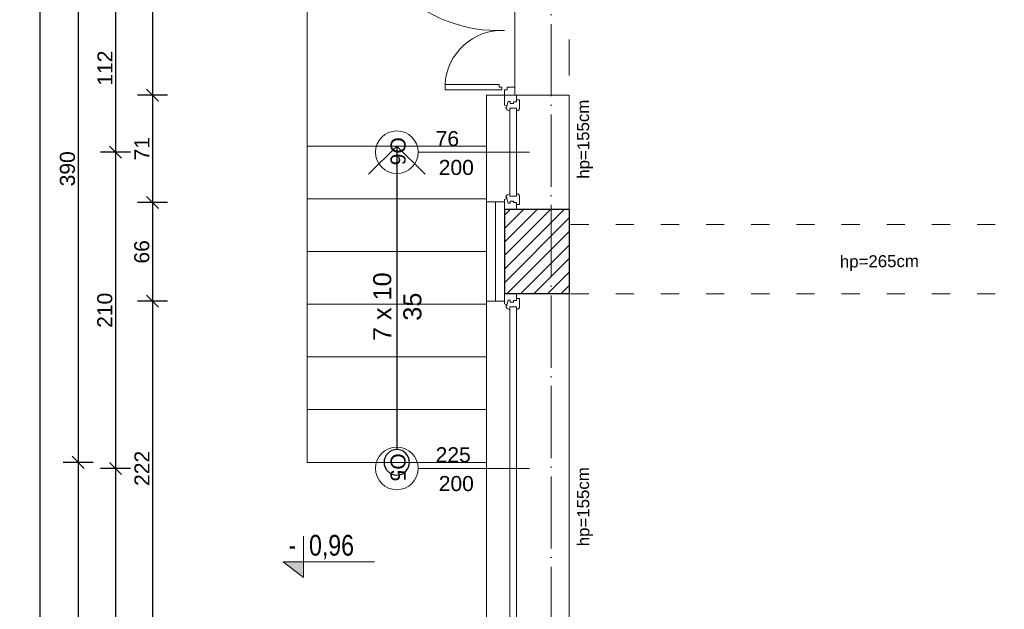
# Model space of a CAD drawing. Header units: millimetres. Extents: x -2720 to 125583, y -8970 to 34912.
# Tile 38 of 105: x 12971 to 13625, y 19042 to 19434. Entities that reach past the tile are written whole.
import ezdxf
from ezdxf.enums import TextEntityAlignment as Align

# ---------------------------------------------------------------- set-up
doc = ezdxf.new("R2010")
doc.units = ezdxf.units.MM
for name, pattern in [('ACAD_ISO03W100', [30, 12, -18]), ('ACAD_ISO04W100', [30, 24, -3, 0, -3]), ('DASHED', [19.05, 12.7, -6.35])]:
    doc.linetypes.add(name, pattern=pattern)
doc.layers.add('A_HATCH', color=7, linetype='Continuous', lineweight=5, true_color=0x999999)
doc.layers.add('A_IZOLEACJA TERMI_PROJEKTOWANA', color=7, linetype='Continuous', lineweight=15, true_color=0x0089b6)
for name, color, linetype, lineweight in [('A_KONST_ISTNIEJĄCE', 83, 'Continuous', 25), ('A_OPISY', 40, 'Continuous', 9), ('A_OSIE KONSTRUKCYJNE', 150, 'ACAD_ISO04W100', 5), ('A_STOLARKA OKIENNA', 141, 'Continuous', 15), ('A_TEKST', 7, 'Continuous', 15), ('A_WIDOK', 141, 'Continuous', 13), ('A_WIDOK-NAD', 221, 'DASHED', 13), ('A_WYMIAROWANIE', 7, 'Continuous', 9)]:
    doc.layers.add(name, color=color, linetype=linetype, lineweight=lineweight)
doc.layers.add('A_NIEWIDOCZNE  POMOCNICZE', color=252, linetype='ACAD_ISO03W100', lineweight=5, plot=False)
doc.layers.add('AA OPISY', color=40, linetype='Continuous')
doc.styles.add('APLUS', font='arial.ttf', dxfattribs={"width": 0.6})
doc.styles.get("Standard").update_dxf_attribs({"font": 'arial.ttf'})
doc.linetypes.add('BATTING', pattern='A,0.0001,-0.1,[134,ltypeshp.shx,S=0.1,R=0,X=-0.1,Y=0],-0.2,[134,ltypeshp.shx,S=0.1,R=180,X=0.1,Y=0],-0.1', length=0.4001)
doc.dimstyles.new('1 do 100', dxfattribs={"dimtxt": 10, "dimasz": 8, "dimexe": 10, "dimexo": 10, "dimgap": 2, "dimtad": 1, "dimdec": 0, "dimtxsty": 'Standard', "dimblk": 'OBLIQUE', "dimcen": 2.5, "dimadec": 0, "dimazin": 0, "dimtfac": 1, "dimtdec": 0, "dimtmove": 0, "dimatfit": 3, "dimldrblk": 'OBLIQUE', "dimfxl": 10, "dimfxlon": 1, "dimarcsym": 0})

# ---------------------------------------------------------------- blocks, each defined once
blk = doc.blocks.new('*U140')
at = {"color": 144}
for p, q in [((118, 0), (118, -8)), ((118, 0), (124.68, 0)), ((118, 0), (118, -8)), ((124.68, 0), (125.26, -1.55)), ((187.32, 0), (186.74, -1.55)), ((194, 0), (187.32, 0)), ((194, 0), (194, -8)), ((122.24, -2.4), (125.26, -1.55)), ((122.24, -3.73), (122.24, -2.4)), ((123.61, -3.73), (122.24, -3.73)), ((122.59, -8), (122.59, -6.06)), ((122.59, -6.06), (123.61, -6.06)), ((123.61, -6.06), (123.61, -3.73)), ((125.26, -1.55), (126.11, -1.55)), ((126.11, -1.55), (126.01, -1.01)), ((126.75, -7.98), (126.75, -3.66)), ((126.75, -3.66), (128.38, -3.66)), ((185.25, -3.66), (183.62, -3.66)), ((185.25, -7.98), (185.25, -3.66)), ((185.89, -1.55), (185.99, -1.01)), ((186.74, -1.55), (185.89, -1.55)), ((189.76, -2.4), (186.74, -1.55)), ((188.39, -6.06), (188.39, -3.73)), ((188.39, -3.73), (189.76, -3.73)), ((189.41, -6.06), (188.39, -6.06)), ((189.41, -8), (189.41, -6.06)), ((189.76, -3.73), (189.76, -2.4)), ((118, -8), (121.2, -8)), ((121.2, -8), (121.2, -9.92)), ((121.2, -8), (122.59, -8)), ((121.2, -9.92), (127.06, -9.92)), ((128.34, -7.98), (126.75, -7.98)), ((128.34, -9.03), (128.34, -7.98)), ((183.66, -9.03), (183.66, -7.98)), ((183.66, -7.98), (185.25, -7.98)), ((190.8, -9.92), (184.94, -9.92)), ((190.8, -8), (189.41, -8)), ((194, -8), (190.8, -8)), ((190.8, -8), (190.8, -9.92))]:
    blk.add_line(p, q, dxfattribs=at)
blk.add_lwpolyline([(126.75, -3.66), (185.25, -3.66), (185.25, -7.98), (126.75, -7.98)], close=True, dxfattribs=at)
for centre, radius, start, end in [((125.87, -3.52), 2.51, 356.81051, 86.81051), ((186.13, -3.52), 2.51, 93.18949, 183.18949), ((126.97, -8.42), 1.5, 273.35533, 335.68535), ((185.03, -8.42), 1.5, 204.31465, 266.64467)]:
    blk.add_arc(centre, radius, start, end, dxfattribs=at)
blk = doc.blocks.new('*U141')
at = {"color": 144}
for p, q in [((-26, 0), (-26, -8)), ((-26, 0), (-19.32, 0)), ((-26, 0), (-26, -8)), ((-19.32, 0), (-18.74, -1.55)), ((199.32, 0), (198.74, -1.55)), ((206, 0), (199.32, 0)), ((206, 0), (206, -8)), ((-21.76, -2.4), (-18.74, -1.55)), ((-21.76, -3.73), (-21.76, -2.4)), ((-20.39, -3.73), (-21.76, -3.73)), ((-21.41, -8), (-21.41, -6.06)), ((-21.41, -6.06), (-20.39, -6.06)), ((-20.39, -6.06), (-20.39, -3.73)), ((-18.74, -1.55), (-17.89, -1.55)), ((-17.89, -1.55), (-17.99, -1.01)), ((-17.25, -7.98), (-17.25, -3.66)), ((-17.25, -3.66), (-15.62, -3.66)), ((197.25, -3.66), (195.62, -3.66)), ((197.25, -7.98), (197.25, -3.66)), ((197.89, -1.55), (197.99, -1.01)), ((198.74, -1.55), (197.89, -1.55)), ((201.76, -2.4), (198.74, -1.55)), ((200.39, -6.06), (200.39, -3.73)), ((200.39, -3.73), (201.76, -3.73)), ((201.41, -6.06), (200.39, -6.06)), ((201.41, -8), (201.41, -6.06)), ((201.76, -3.73), (201.76, -2.4)), ((-26, -8), (-22.8, -8)), ((-22.8, -8), (-22.8, -9.92)), ((-22.8, -8), (-21.41, -8)), ((-22.8, -9.92), (-16.94, -9.92)), ((-15.66, -7.98), (-17.25, -7.98)), ((-15.66, -9.03), (-15.66, -7.98)), ((195.66, -9.03), (195.66, -7.98)), ((195.66, -7.98), (197.25, -7.98)), ((202.8, -9.92), (196.94, -9.92)), ((202.8, -8), (201.41, -8)), ((206, -8), (202.8, -8)), ((202.8, -8), (202.8, -9.92))]:
    blk.add_line(p, q, dxfattribs=at)
blk.add_lwpolyline([(-17.25, -3.66), (197.25, -3.66), (197.25, -7.98), (-17.25, -7.98)], close=True, dxfattribs=at)
for centre, radius, start, end in [((-18.13, -3.52), 2.51, 356.81051, 86.81051), ((198.13, -3.52), 2.51, 93.18949, 183.18949), ((-17.03, -8.42), 1.5, 273.35533, 335.68535), ((197.03, -8.42), 1.5, 204.31465, 266.64467)]:
    blk.add_arc(centre, radius, start, end, dxfattribs=at)
blk = doc.blocks.new('WARTOŚĆ')
at = {"layer": 'A_OPISY', "color": 144}
blk.add_line((0, 0), (0, 73.97), dxfattribs=at)
blk.add_circle((0, 88.12), 14.15, dxfattribs=at)
blk.add_attdef('OZ', (-9.99, 82.42), '', height=10, dxfattribs=at)
for tag, p in [('S', (-4.03, 32.64)), ('H', (15.09, 32.64))]:
    blk.add_attdef(tag, p, '', height=10, rotation=90, dxfattribs=at)
blk = doc.blocks.new('*U121')
at = {"layer": 'AA OPISY'}
for q in [(46.47, 18.82), (-136.57, 0), (46.47, -18.82)]:
    blk.add_line((65, 0), q, dxfattribs=at)
blk.add_circle((-145, 0), 8.43, dxfattribs=at)
blk = doc.blocks.new('*U8')
blk.add_hatch(color=256).paths.add_polyline_path([(0, 0.1532), (-0.198, 0.1532), (0, 0)])
blk.add_line((0, 0.1532), (0, 0.4))
blk.add_lwpolyline([(0, 0.1532), (0, 0), (-0.198, 0.1532), (0.6852, 0.1532)])
at = {"style": 'APLUS', "width": 0.8}
blk.add_attdef('%%P_0.00', text='', height=0.2, dxfattribs=at).set_placement((-0.1457, 0.1532), align=Align.BOTTOM_LEFT)
blk = doc.blocks.new('OSI')
at = {"layer": 'A_OSIE KONSTRUKCYJNE', "ltscale": 2}
blk.add_line((16364.03, 22227.01), (16364.03, 19966.92), dxfattribs=at)
blk = doc.blocks.new('_Oblique')
at = {"color": 0, "linetype": 'ByBlock', "lineweight": -2}
blk.add_line((-0.5, -0.5), (0.5, 0.5), dxfattribs=at)
blk = doc.blocks.new('*D310')
at = {"layer": 'A_WYMIAROWANIE', "color": 0, "lineweight": -2, "ltscale": 2, "transparency": 16777216}
for p, q in [((13069.54, 19527.66), (13049.54, 19527.66)), ((13059.54, 19527.66), (13059.54, 19383.66)), ((13069.54, 19383.66), (13049.54, 19383.66))]:
    blk.add_line(p, q, dxfattribs=at)
at = {"layer": 'Defpoints', "color": 0, "ltscale": 2, "transparency": 16777216}
for p in [(13281.26, 19527.66), (13059.54, 19383.66), (13308.76, 19383.66)]:
    blk.add_point(p, dxfattribs=at)
at = {"layer": 'A_WYMIAROWANIE', "color": 0, "lineweight": -2, "ltscale": 2, "transparency": 16777216, "xscale": 8, "yscale": 8, "zscale": 8}
for p, rotation in [((13059.54, 19527.66), 90), ((13059.54, 19383.66), 270)]:
    blk.add_blockref('_Oblique', p, dxfattribs=dict(at, rotation=rotation))
at = {"layer": 'A_WYMIAROWANIE', "color": 0, "ltscale": 2, "transparency": 16777216, "insert": (13052.52, 19455.66), "char_height": 10, "attachment_point": 5, "rotation": 90}
blk.add_mtext('144', dxfattribs=at)
blk = doc.blocks.new('*D311')
at = {"layer": 'A_WYMIAROWANIE', "color": 0, "lineweight": -2, "ltscale": 2, "transparency": 16777216}
for p, q in [((13069.54, 19383.66), (13049.54, 19383.66)), ((13059.54, 19383.66), (13059.54, 19312.3)), ((13069.54, 19312.3), (13049.54, 19312.3))]:
    blk.add_line(p, q, dxfattribs=at)
at = {"layer": 'Defpoints', "color": 0, "ltscale": 2, "transparency": 16777216}
for p in [(13308.76, 19383.66), (13059.54, 19312.3), (13287.26, 19312.3)]:
    blk.add_point(p, dxfattribs=at)
at = {"layer": 'A_WYMIAROWANIE', "color": 0, "lineweight": -2, "ltscale": 2, "transparency": 16777216, "xscale": 8, "yscale": 8, "zscale": 8}
for p, rotation in [((13059.54, 19383.66), 90), ((13059.54, 19312.3), 270)]:
    blk.add_blockref('_Oblique', p, dxfattribs=dict(at, rotation=rotation))
at = {"layer": 'A_WYMIAROWANIE', "color": 0, "ltscale": 2, "transparency": 16777216, "insert": (13052.52, 19347.98), "char_height": 10, "attachment_point": 5, "rotation": 90}
blk.add_mtext('71', dxfattribs=at)
blk = doc.blocks.new('*D312')
at = {"layer": 'A_WYMIAROWANIE', "color": 0, "lineweight": -2, "ltscale": 2, "transparency": 16777216}
for p, q in [((13069.54, 19312.3), (13049.54, 19312.3)), ((13059.54, 19312.3), (13059.54, 19246.66)), ((13069.54, 19246.66), (13049.54, 19246.66))]:
    blk.add_line(p, q, dxfattribs=at)
at = {"layer": 'Defpoints', "color": 0, "ltscale": 2, "transparency": 16777216}
for p in [(13287.26, 19312.3), (13059.54, 19246.66), (13281.26, 19246.66)]:
    blk.add_point(p, dxfattribs=at)
at = {"layer": 'A_WYMIAROWANIE', "color": 0, "lineweight": -2, "ltscale": 2, "transparency": 16777216, "xscale": 8, "yscale": 8, "zscale": 8}
for p, rotation in [((13059.54, 19312.3), 90), ((13059.54, 19246.66), 270)]:
    blk.add_blockref('_Oblique', p, dxfattribs=dict(at, rotation=rotation))
at = {"layer": 'A_WYMIAROWANIE', "color": 0, "ltscale": 2, "transparency": 16777216, "insert": (13052.44, 19279.48), "char_height": 10, "attachment_point": 5, "rotation": 90}
blk.add_mtext('66', dxfattribs=at)
blk = doc.blocks.new('*D313')
at = {"layer": 'A_WYMIAROWANIE', "color": 0, "lineweight": -2, "ltscale": 2, "transparency": 16777216}
for p, q in [((13069.54, 19246.66), (13049.54, 19246.66)), ((13059.54, 19246.66), (13059.54, 19024.66)), ((13069.54, 19024.66), (13049.54, 19024.66))]:
    blk.add_line(p, q, dxfattribs=at)
at = {"layer": 'Defpoints', "color": 0, "ltscale": 2, "transparency": 16777216}
for p in [(13281.26, 19246.66), (13059.54, 19024.66), (13281.26, 19024.66)]:
    blk.add_point(p, dxfattribs=at)
at = {"layer": 'A_WYMIAROWANIE', "color": 0, "lineweight": -2, "ltscale": 2, "transparency": 16777216, "xscale": 8, "yscale": 8, "zscale": 8}
for p, rotation in [((13059.54, 19246.66), 90), ((13059.54, 19024.66), 270)]:
    blk.add_blockref('_Oblique', p, dxfattribs=dict(at, rotation=rotation))
at = {"layer": 'A_WYMIAROWANIE', "color": 0, "ltscale": 2, "transparency": 16777216, "insert": (13052.52, 19135.66), "char_height": 10, "attachment_point": 5, "rotation": 90}
blk.add_mtext('222', dxfattribs=at)
blk = doc.blocks.new('*D322')
at = {"layer": 'A_WYMIAROWANIE', "color": 0, "lineweight": -2, "ltscale": 2, "transparency": 16777216}
for p, q in [((13044.97, 19457.5), (13024.97, 19457.5)), ((13034.97, 19457.5), (13034.97, 19345.66)), ((13044.97, 19345.66), (13024.97, 19345.66))]:
    blk.add_line(p, q, dxfattribs=at)
at = {"layer": 'Defpoints', "color": 0, "ltscale": 2, "transparency": 16777216}
for p in [(13284.3, 19457.5), (13034.97, 19345.66), (13296.92, 19345.66)]:
    blk.add_point(p, dxfattribs=at)
at = {"layer": 'A_WYMIAROWANIE', "color": 0, "lineweight": -2, "ltscale": 2, "transparency": 16777216, "xscale": 8, "yscale": 8, "zscale": 8}
for p, rotation in [((13034.97, 19457.5), 90), ((13034.97, 19345.66), 270)]:
    blk.add_blockref('_Oblique', p, dxfattribs=dict(at, rotation=rotation))
at = {"layer": 'A_WYMIAROWANIE', "color": 0, "ltscale": 2, "transparency": 16777216, "insert": (13027.95, 19401.58), "char_height": 10, "attachment_point": 5, "rotation": 90}
blk.add_mtext('112', dxfattribs=at)
blk = doc.blocks.new('*D323')
at = {"layer": 'A_WYMIAROWANIE', "color": 0, "lineweight": -2, "ltscale": 2, "transparency": 16777216}
for p, q in [((13044.97, 19345.66), (13024.97, 19345.66)), ((13034.97, 19345.66), (13034.97, 19135.66)), ((13044.97, 19135.66), (13024.97, 19135.66))]:
    blk.add_line(p, q, dxfattribs=at)
at = {"layer": 'Defpoints', "color": 0, "ltscale": 2, "transparency": 16777216}
for p in [(13296.92, 19345.66), (13034.97, 19135.66), (13296.92, 19135.66)]:
    blk.add_point(p, dxfattribs=at)
at = {"layer": 'A_WYMIAROWANIE', "color": 0, "lineweight": -2, "ltscale": 2, "transparency": 16777216, "xscale": 8, "yscale": 8, "zscale": 8}
for p, rotation in [((13034.97, 19345.66), 90), ((13034.97, 19135.66), 270)]:
    blk.add_blockref('_Oblique', p, dxfattribs=dict(at, rotation=rotation))
at = {"layer": 'A_WYMIAROWANIE', "color": 0, "ltscale": 2, "transparency": 16777216, "insert": (13027.87, 19240.66), "char_height": 10, "attachment_point": 5, "rotation": 90}
blk.add_mtext('210', dxfattribs=at)
blk = doc.blocks.new('*D324')
at = {"layer": 'A_WYMIAROWANIE', "color": 0, "lineweight": -2, "ltscale": 2, "transparency": 16777216}
for p, q in [((13044.97, 19135.66), (13024.97, 19135.66)), ((13034.97, 19135.66), (13034.97, 18321.66)), ((13044.97, 18321.66), (13024.97, 18321.66))]:
    blk.add_line(p, q, dxfattribs=at)
at = {"layer": 'Defpoints', "color": 0, "ltscale": 2, "transparency": 16777216}
for p in [(13296.92, 19135.66), (13034.97, 18321.66), (13299.08, 18321.66)]:
    blk.add_point(p, dxfattribs=at)
at = {"layer": 'A_WYMIAROWANIE', "color": 0, "lineweight": -2, "ltscale": 2, "transparency": 16777216, "xscale": 8, "yscale": 8, "zscale": 8}
for p, rotation in [((13034.97, 19135.66), 90), ((13034.97, 18321.66), 270)]:
    blk.add_blockref('_Oblique', p, dxfattribs=dict(at, rotation=rotation))
at = {"layer": 'A_WYMIAROWANIE', "color": 0, "ltscale": 2, "transparency": 16777216, "insert": (13027.87, 18728.66), "char_height": 10, "attachment_point": 5, "rotation": 90}
blk.add_mtext('814', dxfattribs=at)
blk = doc.blocks.new('*D331')
at = {"layer": 'A_WYMIAROWANIE', "color": 0, "lineweight": -2, "ltscale": 2, "transparency": 16777216}
for p, q in [((13020.18, 19529.66), (13000.18, 19529.66)), ((13010.18, 19529.66), (13010.18, 19139.66)), ((13020.18, 19139.66), (13000.18, 19139.66))]:
    blk.add_line(p, q, dxfattribs=at)
at = {"layer": 'Defpoints', "color": 0, "ltscale": 2, "transparency": 16777216}
for p in [(13252.68, 19529.66), (13010.18, 19139.66), (13181.82, 19139.66)]:
    blk.add_point(p, dxfattribs=at)
at = {"layer": 'A_WYMIAROWANIE', "color": 0, "lineweight": -2, "ltscale": 2, "transparency": 16777216, "xscale": 8, "yscale": 8, "zscale": 8}
for p, rotation in [((13010.18, 19529.66), 90), ((13010.18, 19139.66), 270)]:
    blk.add_blockref('_Oblique', p, dxfattribs=dict(at, rotation=rotation))
at = {"layer": 'A_WYMIAROWANIE', "color": 0, "ltscale": 2, "transparency": 16777216, "insert": (13003.07, 19334.66), "char_height": 10, "attachment_point": 5, "rotation": 90}
blk.add_mtext('390', dxfattribs=at)
blk = doc.blocks.new('*D332')
at = {"layer": 'A_WYMIAROWANIE', "color": 0, "lineweight": -2, "ltscale": 2, "transparency": 16777216}
for p, q in [((13020.18, 19139.66), (13000.18, 19139.66)), ((13010.18, 19139.66), (13010.18, 18149.66)), ((13020.18, 18149.66), (13000.18, 18149.66))]:
    blk.add_line(p, q, dxfattribs=at)
at = {"layer": 'Defpoints', "color": 0, "ltscale": 2, "transparency": 16777216}
for p in [(13181.82, 19139.66), (13010.18, 18149.66), (13281.26, 18149.66)]:
    blk.add_point(p, dxfattribs=at)
at = {"layer": 'A_WYMIAROWANIE', "color": 0, "lineweight": -2, "ltscale": 2, "transparency": 16777216, "xscale": 8, "yscale": 8, "zscale": 8}
for p, rotation in [((13010.18, 19139.66), 90), ((13010.18, 18149.66), 270)]:
    blk.add_blockref('_Oblique', p, dxfattribs=dict(at, rotation=rotation))
at = {"layer": 'A_WYMIAROWANIE', "color": 0, "ltscale": 2, "transparency": 16777216, "insert": (13003.07, 18644.66), "char_height": 10, "attachment_point": 5, "rotation": 90}
blk.add_mtext('990', dxfattribs=at)
blk = doc.blocks.new('*D337')
at = {"layer": 'A_WYMIAROWANIE', "color": 0, "lineweight": -2, "ltscale": 2, "transparency": 16777216}
for p, q in [((12994.99, 19655.66), (12974.99, 19655.66)), ((12984.99, 17890.66), (12984.99, 19655.66)), ((12994.99, 17890.66), (12974.99, 17890.66))]:
    blk.add_line(p, q, dxfattribs=at)
at = {"layer": 'Defpoints', "color": 0, "ltscale": 2, "transparency": 16777216}
for p in [(12984.99, 19655.66), (13281.26, 19655.66), (13975.26, 17890.66)]:
    blk.add_point(p, dxfattribs=at)
at = {"layer": 'A_WYMIAROWANIE', "color": 0, "lineweight": -2, "ltscale": 2, "transparency": 16777216, "xscale": 8, "yscale": 8, "zscale": 8}
for p, rotation in [((12984.99, 19655.66), 90), ((12984.99, 17890.66), 270)]:
    blk.add_blockref('_Oblique', p, dxfattribs=dict(at, rotation=rotation))
at = {"layer": 'A_WYMIAROWANIE', "color": 0, "ltscale": 2, "transparency": 16777216, "insert": (12977.88, 18773.16), "char_height": 10, "attachment_point": 5, "rotation": 90}
blk.add_mtext('1765', dxfattribs=at)

msp = doc.modelspace()

# ---------------------------------------------------------------- hatches: boundary and pattern name
at = {"layer": 'A_HATCH'}
h = msp.add_hatch(dxfattribs=at)
h.set_pattern_fill('ANSI31', color=256, scale=2)
h.set_pattern_definition([(45, (-1713.23, 355.087), (-4.490128, 4.490128), [])])
h.paths.add_polyline_path([(14201.26, 19300.66), (14129.26, 19300.66), (14129.26, 19244.66), (14201.26, 19244.66)])
h.paths.add_polyline_path([(14201.26, 19595.66), (14158.26, 19595.66), (14158.26, 19530.66), (14201.26, 19530.66)])
h.paths.add_polyline_path([(14158.26, 19595.66), (14129.26, 19595.66), (14129.26, 19530.66), (14158.26, 19530.66)])
h.paths.add_polyline_path([(14229.26, 19638.66), (14158.26, 19638.66), (14158.26, 19643.66), (13983.29, 19643.66), (13983.29, 19635.66), (13983.26, 19600.66), (14115.26, 19600.66), (14115.26, 19595.66), (14229.26, 19595.66)])
h.paths.add_polyline_path([(14510.26, 19638.66), (14466.26, 19638.66), (14466.26, 19630.66), (14466.26, 19595.66), (14510.26, 19595.66)])
h.paths.add_polyline_path([(13757.26, 19643.66), (13706.26, 19643.66), (13706.26, 19635.66), (13706.26, 19600.66), (13757.26, 19600.66)])
h.paths.add_polyline_path([(13480.26, 19643.66), (13293.26, 19643.66), (13293.26, 19527.66), (13301.26, 19527.66), (13336.26, 19527.66), (13336.26, 19600.66), (13480.26, 19600.66)])
h.paths.add_polyline_path([(13336.26, 19307.66), (13293.26, 19307.66), (13293.26, 19251.66), (13301.26, 19251.66), (13336.26, 19251.66)])
h.paths.add_polyline_path([(13336.26, 19019.66), (13293.26, 19019.66), (13293.26, 18419.66), (13336.26, 18419.66)])
h.paths.add_polyline_path([(13812.26, 18204.66), (13336.26, 18204.66), (13336.26, 18223.66), (13293.26, 18223.66), (13293.26, 18161.66), (13812.26, 18161.66), (13812.26, 18173.58)])
h.paths.add_polyline_path([(14014.26, 18204.66), (13990.26, 18204.66), (13971.26, 18204.66), (13942.26, 18204.66), (13942.26, 18161.66), (14014.26, 18161.66)])
h.paths.add_polyline_path([(14201.26, 18471.18), (14178.76, 18471.18), (14201.26, 18471.18), (14201.26, 19016.66), (14158.26, 19016.66), (14158.26, 18320.66), (14803.26, 18320.66), (14803.26, 18363.66), (14201.26, 18363.66)])
h.paths.add_polyline_path([(14114.26, 18402.66), (14136.76, 18402.66), (14114.26, 18402.66), (14114.26, 18356.66), (13971.26, 18356.66), (13971.26, 18313.66), (14156.26, 18313.66), (14156.26, 19016.66), (14129.26, 19016.66), (14129.26, 18725.66), (14114.26, 18725.66)])

# ---------------------------------------------------------------- linework, layer by layer
at = {"layer": 'A_IZOLEACJA TERMI_PROJEKTOWANA', "ltscale": 2}
for p, q in [((13293.26, 19312.66), (13281.26, 19312.66)), ((13293.26, 19246.66), (13281.26, 19246.66))]:
    msp.add_line(p, q, dxfattribs=at)
msp.add_lwpolyline([(13281.26, 19246.66), (13281.26, 19312.66)], dxfattribs=at)
at = {"layer": 'A_IZOLEACJA TERMI_PROJEKTOWANA', "linetype": 'BATTING', "ltscale": 14}
msp.add_lwpolyline([(13287.26, 19246.66), (13287.26, 19312.66)], dxfattribs=at)
at = {"layer": 'A_KONST_ISTNIEJĄCE', "ltscale": 2}
for p, q in [((13336.26, 19307.66), (13293.26, 19307.66)), ((13336.26, 19251.66), (13293.26, 19251.66))]:
    msp.add_line(p, q, dxfattribs=at)
for points in [[(13293.26, 19307.66), (13293.26, 19251.66)], [(13336.26, 19307.66), (13336.26, 19251.66)]]:
    msp.add_lwpolyline(points, dxfattribs=at)
at = {"layer": 'A_NIEWIDOCZNE  POMOCNICZE', "ltscale": 2}
msp.add_lwpolyline([(14114.26, 18464.66), (14114.26, 18725.66), (14129.26, 18725.66), (14129.26, 19595.66), (14115.26, 19595.66), (14115.26, 19600.66), (13336.26, 19600.66), (13336.26, 18464.66), (14114.26, 18464.66)], dxfattribs=at)
at = {"layer": 'A_OPISY', "color": 144, "true_color": 0x007cb0, "transparency": 33554559}
for points in [[(13293.26, 19426.59, -0.435501), (13194.68, 19523.45)], [(13293.26, 19426.59, 0.409169), (13253.83, 19390.65)]]:
    msp.add_lwpolyline(points, format="xyb", dxfattribs=at)
for points in [[(13291.55, 19388.9), (13291.55, 19388.9), (13289.81, 19388.9), (13289.81, 19390.65), (13253.83, 19390.65), (13253.83, 19387.15), (13291.55, 19387.15)], [(13300.16, 19388.9), (13300.16, 19383.66), (13293.26, 19383.66), (13293.26, 19387.15), (13295, 19387.15), (13295, 19388.9)]]:
    msp.add_lwpolyline(points, close=True, dxfattribs=at)
at = {"layer": 'A_WIDOK', "ltscale": 2}
for p, q in [((13162.26, 19529.66), (13162.26, 19349.66)), ((13300.16, 19527.58), (13300.16, 19383.66)), ((13336.26, 19383.66), (13281.26, 19383.66)), ((13281.26, 19312.66), (13281.26, 19383.66)), ((13336.26, 19307.66), (13336.26, 19383.66)), ((13162.26, 19349.66), (13281.26, 19349.66)), ((13162.26, 19349.66), (13162.26, 19139.66)), ((13281.26, 19314.66), (13162.26, 19314.66)), ((13281.26, 19279.66), (13162.26, 19279.66)), ((13281.26, 19024.66), (13281.26, 19246.66)), ((13336.26, 19019.66), (13336.26, 19251.66)), ((13281.26, 19244.66), (13162.26, 19244.66)), ((13281.26, 19209.66), (13162.26, 19209.66)), ((13281.26, 19174.66), (13162.26, 19174.66)), ((13281.26, 19139.66), (13162.26, 19139.66))]:
    msp.add_line(p, q, dxfattribs=at)
at = {"layer": 'A_WIDOK-NAD', "linetype": 'ACAD_ISO03W100'}
for p, q in [((14129.26, 19297.66), (13336.26, 19297.66)), ((14129.26, 19251.66), (13336.26, 19251.66))]:
    msp.add_line(p, q, dxfattribs=at)

# ---------------------------------------------------------------- block references
at = {"layer": 'A_OPISY', "color": 144, "true_color": 0x007cb0, "transparency": 33554559}
ref = msp.add_blockref('WARTOŚĆ', (13309.93, 19345.66), dxfattribs=dict(at, xscale=-1, rotation=90))
ref.add_attrib('S', '76', (13247.6, 19349.69), dxfattribs={"color": 0, "height": 10})
ref.add_attrib('H', '200', (13249.66, 19330.57), dxfattribs={"color": 0, "height": 10})
ref.add_attrib('OZ', 'O6', (13217.64, 19355.65), dxfattribs={"color": 0, "height": 10, "rotation": 270})
at = {"layer": 'A_OPISY', "transparency": 33554559, "xscale": -1, "rotation": 270}
msp.add_blockref('*U121', (13221.76, 19284.66), dxfattribs=at)
at = {"layer": 'A_OPISY', "color": 144, "true_color": 0x007cb0, "transparency": 33554559}
ref = msp.add_blockref('WARTOŚĆ', (13309.93, 19135.66), dxfattribs=dict(at, xscale=-1, rotation=90))
ref.add_attrib('S', '225', (13247.6, 19139.69), dxfattribs={"color": 0, "height": 10})
ref.add_attrib('H', '200', (13249.66, 19120.57), dxfattribs={"color": 0, "height": 10})
ref.add_attrib('OZ', 'O5', (13217.64, 19145.65), dxfattribs={"color": 0, "height": 10, "rotation": 270})
at = {"layer": 'A_OPISY', "transparency": 33554687, "xscale": 68.67492864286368, "yscale": 68.67492864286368, "zscale": 68.67492864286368, "rotation": 1.435389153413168e-05}
msp.add_blockref('*U8', (13159.86, 19063.06), dxfattribs=at).add_auto_attribs({'%%P_0.00': '-  0,96'})
at = {"layer": 'A_OSIE KONSTRUKCYJNE'}
msp.add_blockref('OSI', (-3039.77, -2375.46), dxfattribs=at)
at = {"layer": 'A_STOLARKA OKIENNA', "transparency": 33554559, "xscale": -1, "rotation": 90}
for name, p in [('*U140', (13293.26, 19501.66)), ('*U141', (13293.26, 19225.66))]:
    msp.add_blockref(name, p, dxfattribs=at)

# ---------------------------------------------------------------- texts
at = {"layer": 'A_OPISY', "transparency": 33554559, "char_height": 8, "attachment_point": 5}
for s, insert, rotation in [('hp=155cm', (13346.78, 19354.33), 90.4248), ('hp=265cm', (13542.32, 19272.05), 0.4248), ('hp=155cm', (13346.78, 19110.16), 90.4248)]:
    msp.add_mtext_dynamic_manual_height_columns(s, width=44.3905, gutter_width=12.5, heights=[0], dxfattribs=dict(at, insert=insert, rotation=rotation))
at = {"layer": 'A_TEKST', "transparency": 33554559, "insert": (13222.19, 19243.04), "char_height": 12, "attachment_point": 5, "rotation": 90}
msp.add_mtext_dynamic_manual_height_columns('7 x 10\\P\\pxqc;35', width=91.3974, gutter_width=12.5, heights=[39.91], dxfattribs=at)

# ---------------------------------------------------------------- dimensions: what is measured, and where the dimension line sits
at = {"layer": 'A_WYMIAROWANIE', "ltscale": 2}
for base, p1, p2, picture, middle in [((12984.99, 19655.66), (13975.26, 17890.66), (13281.26, 19655.66), '*D337', (12977.88, 18773.16)), ((13010.18, 19139.66), (13252.68, 19529.66), (13181.82, 19139.66), '*D331', (13003.07, 19334.66)), ((13059.54, 19383.66), (13281.26, 19527.66), (13308.76, 19383.66), '*D310', (13052.52, 19455.66)), ((13034.97, 19345.66), (13284.3, 19457.5), (13296.92, 19345.66), '*D322', (13027.95, 19401.58)), ((13059.54, 19312.3), (13308.76, 19383.66), (13287.26, 19312.3), '*D311', (13052.52, 19347.98)), ((13034.97, 19135.66), (13296.92, 19345.66), (13296.92, 19135.66), '*D323', (13027.87, 19240.66)), ((13059.54, 19246.66), (13287.26, 19312.3), (13281.26, 19246.66), '*D312', (13052.44, 19279.48)), ((13059.54, 19024.66), (13281.26, 19246.66), (13281.26, 19024.66), '*D313', (13052.52, 19135.66)), ((13010.18, 18149.66), (13181.82, 19139.66), (13281.26, 18149.66), '*D332', (13003.07, 18644.66)), ((13034.97, 18321.66), (13296.92, 19135.66), (13299.08, 18321.66), '*D324', (13027.87, 18728.66))]:
    dim = msp.add_linear_dim(base=base, p1=p1, p2=p2, angle=90, dimstyle='1 do 100', override={"dimtmove": 1}, dxfattribs=at)
    dim.commit()
    dim.dimension.update_dxf_attribs({"geometry": picture, "text_midpoint": middle})

doc.saveas('drawing.dxf')
